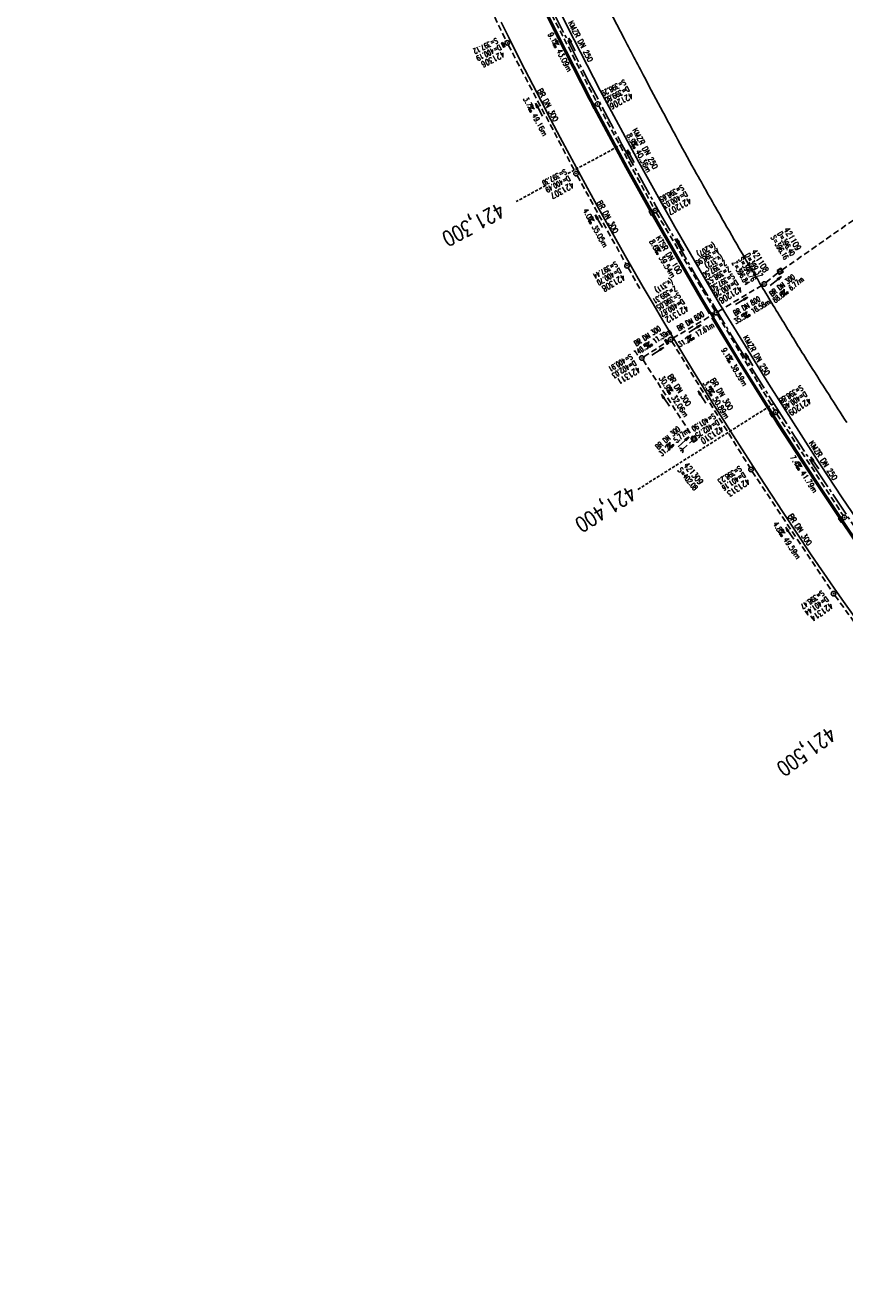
# Model space of a CAD drawing. Extents: x 450316 to 454644, y 428795 to 436505.
# Tile 215 of 256: x 450889 to 451162, y 434903 to 435325. Entities that reach past the tile are written whole.
import ezdxf
from ezdxf.enums import TextEntityAlignment as Align

# ---------------------------------------------------------------- set-up
doc = ezdxf.new("R2010")
doc.units = 0
doc.header["$LTSCALE"] = 2
doc.header["$MEASUREMENT"] = 0
for name, pattern in [('ACHSE', [5.5, 4, -0.5, 0.5, -0.5]), ('GESTRICH-X2', [1.5, 1, -0.5]), ('GESTRICHELT', [0.75, 0.5, -0.25])]:
    doc.linetypes.add(name, pattern=pattern)
doc.layers.get('0').update_dxf_attribs({"linetype": 'CONTINUOUS'})
for name, color, linetype in [('ACHSETOP', 1, 'ACHSE'), ('FBR', 8, 'CONTINUOUS'), ('HEKTOM', 1, 'GESTRICHELT'), ('KANAL', 7, 'GESTRICH-X2'), ('PFEIL', 7, 'CONTINUOUS'), ('RINNE', 8, 'CONTINUOUS'), ('SCHACHTNR', 6, 'CONTINUOUS'), ('SCHSYMBOL', 7, 'CONTINUOUS'), ('TEXTO', 4, 'CONTINUOUS'), ('TEXTU', 4, 'CONTINUOUS')]:
    doc.layers.add(name, color=color, linetype=linetype)
doc.styles.add('ROMANS', font='romans.shx', dxfattribs={"width": 0.8})

# ---------------------------------------------------------------- blocks, each defined once
blk = doc.blocks.new('GST')
at = {"color": 0}
blk.add_circle((0, 0), 0.75, dxfattribs=at)
blk.add_point((0, 0), dxfattribs=at)
blk = doc.blocks.new('10')
blk.add_blockref('GST', (0, 0))
blk = doc.blocks.new('PROM')
blk.add_line((1.57, 1.82), (0.02, 0.02))
for centre, radius in [((0.32, 1.51), 0.317), ((0.94, 0.29), 0.283), ((1.64, 0.29), 0.283)]:
    blk.add_circle(centre, radius)
blk.add_arc((0.99, 2.68), 1.03, 239.1414, 303.3549)
blk = doc.blocks.new('PFEIL2')
at = {"color": 0}
for p, q in [((0.88, 0), (-2.4, -0.01)), ((0.88, -0.27), (0.88, 0.28)), ((0.88, 0.28), (2.43, 0.01)), ((0.91, 0.27), (0.88, 0.26)), ((0.97, 0.26), (0.88, 0.25)), ((1.02, 0.25), (0.88, 0.23)), ((1.07, 0.24), (0.88, 0.21)), ((1.13, 0.23), (0.88, 0.19)), ((1.18, 0.22), (0.88, 0.17)), ((1.24, 0.21), (0.88, 0.15)), ((1.29, 0.21), (0.88, 0.14)), ((1.34, 0.2), (0.88, 0.12)), ((1.4, 0.19), (0.88, 0.1)), ((1.45, 0.18), (0.88, 0.08)), ((1.51, 0.17), (0.88, 0.06)), ((1.56, 0.16), (0.88, 0.04)), ((1.61, 0.15), (0.88, 0.02)), ((1.67, 0.14), (0.88, 0.01)), ((1.72, 0.13), (0.88, -0.01)), ((1.78, 0.12), (0.88, -0.03)), ((1.83, 0.11), (0.88, -0.05)), ((1.88, 0.1), (0.88, -0.07)), ((1.94, 0.09), (0.88, -0.09)), ((2.05, 0.08), (0.88, -0.12)), ((1.99, 0.08), (0.88, -0.11)), ((2.1, 0.07), (0.88, -0.14)), ((2.15, 0.06), (0.88, -0.16)), ((2.21, 0.05), (0.88, -0.18)), ((2.26, 0.04), (0.88, -0.2)), ((2.32, 0.03), (0.88, -0.22)), ((2.37, 0.02), (0.88, -0.23)), ((2.42, 0.01), (0.88, -0.25)), ((2.43, 0.01), (0.88, -0.27))]:
    blk.add_line(p, q, dxfattribs=at)
blk = doc.blocks.new('20')
blk.add_lwpolyline([(-0.75, -0.75), (0.75, -0.75), (0.75, 0.75), (-0.75, 0.75)], close=True)
blk.add_circle((0, 0), 0.676)
blk.add_point((0, 0))
blk = doc.blocks.new('17')
blk.add_lwpolyline([(-0.76, -1.22), (0.75, -1.22), (0.75, -1.8), (-0.76, -1.8)], close=True)
blk.add_blockref('GST', (0, 0))
blk = doc.blocks.new('42')
at = {"color": 0}
blk.add_arc((-0.02, -0.31), 0.91, 12.5363, 167.4637, dxfattribs=at)
blk.add_point((0, 0), dxfattribs=at)

msp = doc.modelspace()

# ---------------------------------------------------------------- linework, layer by layer
at = {"layer": 'ACHSETOP'}
msp.add_lwpolyline([(451064.6, 435329.28), (451075.93, 435307), (451087.64, 435284.91), (451099.71, 435263.02), (451112.16, 435241.34), (451124.97, 435219.87), (451138.15, 435198.62), (451151.68, 435177.61), (451165.57, 435156.82), (451179.82, 435136.27), (451194.4, 435115.97), (451209.33, 435095.92), (451224.6, 435076.12), (451240.2, 435056.59), (451256.13, 435037.32), (451271.77, 435019.04)], dxfattribs=at)
at = {"layer": 'FBR', "flags": 128}
for points in [[(450931.02, 435664.25, 0), (450939.29, 435645.95, 0.000057)], [(451603.01, 434662.96, 0.000001), (451617.47, 434646.37, 0.000004)], [(451083.23, 435330.08, 0.002244), (451088.05, 435320.72, 0.001556), (451095.1, 435307.27, 0.00127), (451101.23, 435295.75, 0.001564), (451106.26, 435286.41, 0.003278), (451112.49, 435275.11, 0.002481), (451120.91, 435260.26, 0.002195), (451127.51, 435248.86, 0.002428), (451133.57, 435238.61, 0.002693), (451141.45, 435225.59, 0.002824), (451149.1, 435213.27, 0.001554), (451156.55, 435201.49, 0.001985), (451162.45, 435192.32, 0.001387)], [(451702.59, 434548.49, -0.000002), (451714.33, 434534.99, -0.000013)]]:
    msp.add_lwpolyline(points, format="xyb", dxfattribs=at)
at = {"layer": 'FBR'}
msp.add_lwpolyline([(451391.08, 434880.04), (451339.65, 434939.24), (451278.32, 435009.72), (451262.84, 435027.44), (451243.77, 435049.71), (451227.26, 435069.7), (451210.41, 435090.87), (451196.59, 435109.3), (451179.96, 435132.35), (451167.66, 435149.96), (451152.11, 435173.16), (451139.95, 435191.86), (451126.8, 435212.87), (451114.12, 435233.93), (451101.64, 435255.44), (451089.37, 435277.4), (451077.2, 435300.22), (451066.25, 435321.45), (451054.41, 435345.4)], dxfattribs=at)
at = {"layer": 'FBR', "flags": 128}
for points in [[(451058.4, 435346.64), (451069.5, 435324.06), (451080.4, 435302.85), (451093.24, 435278.96), (451105.22, 435257.47), (451120.15, 435231.81), (451136.5, 435205.09), (451151.35, 435181.83), (451160.89, 435167.29), (451173.74, 435148.45), (451192.35, 435122.02), (451206.75, 435102.5), (451222.06, 435082.26), (451236.57, 435063.73), (451251.47, 435045.22), (451267.3, 435026.29), (451282.53, 435008.65), (451313.58, 434972.9), (451361.01, 434918.41), (451376.12, 434900.99)], [(451165.55, 435126.88), (451160.81, 435133.56), (451158.28, 435137.17), (451155.77, 435140.78), (451153.08, 435144.7), (451150.42, 435148.64), (451145.84, 435155.51), (451141.28, 435162.39), (451133.33, 435174.53), (451127.7, 435183.25), (451124.51, 435188.26), (451121.35, 435193.28), (451117.82, 435198.93), (451114.32, 435204.6), (451111.09, 435209.88), (451107.88, 435215.17), (451104.55, 435220.73), (451101.23, 435226.3), (451097.97, 435231.83), (451094.73, 435237.38), (451091.72, 435242.59), (451088.73, 435247.8), (451085.59, 435253.36), (451082.47, 435258.93), (451079.32, 435264.62), (451076.2, 435270.32), (451073.19, 435275.87), (451070.21, 435281.42), (451067.1, 435287.25), (451064.02, 435293.09), (451060.96, 435298.93), (451057.93, 435304.77), (451055.34, 435309.82), (451052.76, 435314.88), (451050.07, 435320.24), (451047.4, 435325.61)]]:
    msp.add_lwpolyline(points, dxfattribs=at)
at = {"layer": 'HEKTOM'}
for p, q in [((451087.62, 435284.91), (451069.62, 435275.17)), ((451062.32, 435271.22), (451052.44, 435265.88)), ((451138.16, 435198.62), (451092.57, 435169.81))]:
    msp.add_line(p, q, dxfattribs=at)
at = {"layer": 'KANAL'}
for p, q in [((451028.28, 435362.37), (451049.12, 435319.38)), ((451060.19, 435336), (451079.22, 435299.03)), ((451049.81, 435318.03), (451072, 435275.84)), ((451079.91, 435297.69), (451098.34, 435263.47)), ((451140.88, 435243.06), (451209.72, 435291.25)), ((451072.72, 435274.53), (451088.94, 435245.16)), ((451099.06, 435262.19), (451118.62, 435229.56)), ((451089.67, 435243.85), (451093.81, 435236.6)), ((451135.53, 435238.91), (451139.66, 435242.19)), ((451119.66, 435229.28), (451134.31, 435238.06)), ((451104.5, 435220.34), (451118.37, 435228.53)), ((451119.41, 435228.25), (451138.41, 435196.41)), ((451094.91, 435214.19), (451103.22, 435219.56)), ((451104.25, 435219.31), (451130.19, 435177.31)), ((451094.66, 435213.16), (451111.22, 435187.47)), ((451139.19, 435195.12), (451161.22, 435161.41)), ((451107.88, 435183.5), (451111.06, 435186.34)), ((451131, 435176.03), (451157.62, 435136)), ((451158.5, 435134.78), (451187.62, 435094.53))]:
    msp.add_line(p, q, dxfattribs=at)
at = {"layer": 'RINNE'}
for p, q in [((451064.69, 435323.49), (451065.37, 435323.23)), ((451065.33, 435322.18), (451066.02, 435321.92)), ((451065.99, 435320.86), (451066.69, 435320.6)), ((451066.68, 435319.54), (451067.37, 435319.27)), ((451067.36, 435318.21), (451068.06, 435317.95)), ((451068.04, 435316.89), (451068.74, 435316.63)), ((451068.73, 435315.56), (451069.42, 435315.3)), ((451069.41, 435314.24), (451070.11, 435313.98)), ((451070.09, 435312.91), (451070.79, 435312.65)), ((451070.77, 435311.59), (451071.47, 435311.33)), ((451071.46, 435310.26), (451072.16, 435310)), ((451072.14, 435308.94), (451072.84, 435308.68)), ((451072.82, 435307.61), (451073.52, 435307.35)), ((451073.51, 435306.29), (451074.2, 435306.03)), ((451074.19, 435304.96), (451074.89, 435304.7)), ((451074.87, 435303.64), (451075.57, 435303.38)), ((451075.56, 435302.32), (451076.25, 435302.05)), ((451076.24, 435300.99), (451076.94, 435300.73)), ((451076.85, 435299.82), (451077.52, 435299.61)), ((451077.51, 435298.57), (451078.04, 435298.41)), ((451078.83, 435297.12), (451078.85, 435297.12)), ((451078.84, 435296.07), (451079.52, 435295.87)), ((451079.51, 435294.83), (451080.19, 435294.62)), ((451080.17, 435293.58), (451080.85, 435293.37)), ((451080.84, 435292.33), (451081.52, 435292.12)), ((451081.5, 435291.08), (451082.18, 435290.88)), ((451082.17, 435289.83), (451082.85, 435289.63)), ((451082.83, 435288.59), (451083.51, 435288.38)), ((451083.5, 435287.34), (451084.18, 435287.13)), ((451084.17, 435286.09), (451084.84, 435285.88)), ((451084.83, 435284.84), (451085.51, 435284.64)), ((451085.5, 435283.59), (451086.17, 435283.39)), ((451086.16, 435282.35), (451086.84, 435282.14)), ((451086.83, 435281.1), (451087.5, 435280.89)), ((451087.49, 435279.85), (451088.17, 435279.64)), ((451088.16, 435278.6), (451088.83, 435278.4)), ((451088.82, 435277.35), (451089.51, 435277.15)), ((451089.52, 435276.1), (451090.21, 435275.89)), ((451090.22, 435274.84), (451090.91, 435274.63)), ((451090.93, 435273.58), (451091.62, 435273.37)), ((451091.63, 435272.32), (451092.32, 435272.11)), ((451092.34, 435271.06), (451093.03, 435270.85)), ((451093.04, 435269.8), (451093.73, 435269.59)), ((451093.75, 435268.54), (451094.44, 435268.33)), ((451094.45, 435267.28), (451095.14, 435267.07)), ((451095.15, 435266.02), (451095.84, 435265.81)), ((451095.86, 435264.76), (451096.55, 435264.55)), ((451096.56, 435263.5), (451097.25, 435263.29)), ((451097.97, 435260.98), (451098.66, 435260.77)), ((451098.67, 435259.72), (451099.36, 435259.51)), ((451099.38, 435258.46), (451100.07, 435258.25)), ((451100.08, 435257.2), (451100.77, 435256.99)), ((451100.79, 435255.94), (451101.48, 435255.73)), ((451101.5, 435254.67), (451102.21, 435254.46)), ((451102.24, 435253.4), (451102.94, 435253.19)), ((451102.98, 435252.13), (451103.68, 435251.92)), ((451103.71, 435250.87), (451104.42, 435250.65)), ((451104.45, 435249.6), (451105.15, 435249.38)), ((451105.19, 435248.33), (451105.89, 435248.11)), ((451105.92, 435247.06), (451106.63, 435246.84)), ((451106.66, 435245.79), (451107.36, 435245.57)), ((451107.4, 435244.52), (451108.1, 435244.3)), ((451108.13, 435243.25), (451108.84, 435243.03)), ((451108.87, 435241.98), (451109.57, 435241.76)), ((451109.61, 435240.71), (451110.31, 435240.49)), ((451110.34, 435239.44), (451111.05, 435239.22)), ((451111.08, 435238.17), (451111.78, 435237.95)), ((451111.82, 435236.9), (451112.52, 435236.68)), ((451112.55, 435235.63), (451113.26, 435235.41)), ((451113.29, 435234.36), (451113.99, 435234.15)), ((451114.04, 435233.08), (451114.76, 435232.87)), ((451114.81, 435231.8), (451115.53, 435231.59)), ((451115.59, 435230.52), (451116.3, 435230.31)), ((451116.36, 435229.24), (451117.07, 435229.03)), ((451117.9, 435226.68), (451118.61, 435226.46)), ((451118.67, 435225.4), (451119.39, 435225.18)), ((451119.44, 435224.12), (451120.16, 435223.9)), ((451120.21, 435222.84), (451120.93, 435222.62)), ((451120.99, 435221.56), (451121.7, 435221.34)), ((451121.76, 435220.28), (451122.47, 435220.06)), ((451122.53, 435219), (451123.24, 435218.78)), ((451123.3, 435217.72), (451124.01, 435217.5)), ((451124.07, 435216.44), (451124.79, 435216.22)), ((451124.84, 435215.16), (451125.56, 435214.94)), ((451125.61, 435213.88), (451126.33, 435213.66)), ((451126.39, 435212.6), (451127.11, 435212.38)), ((451127.19, 435211.31), (451127.92, 435211.09)), ((451128, 435210.02), (451128.73, 435209.79)), ((451128.81, 435208.73), (451129.54, 435208.5)), ((451129.62, 435207.43), (451130.34, 435207.21)), ((451130.42, 435206.14), (451131.15, 435205.92)), ((451131.23, 435204.85), (451131.96, 435204.63)), ((451132.04, 435203.56), (451132.77, 435203.34)), ((451132.85, 435202.27), (451133.57, 435202.05)), ((451133.65, 435200.98), (451134.38, 435200.76)), ((451134.46, 435199.69), (451135.19, 435199.46)), ((451135.27, 435198.39), (451136, 435198.17)), ((451136.08, 435197.1), (451136.8, 435196.88)), ((451136.88, 435195.81), (451137.26, 435195.7)), ((451138.04, 435194.41), (451138.42, 435194.3)), ((451138.5, 435193.23), (451139.23, 435193.01)), ((451139.27, 435191.99), (451139.95, 435191.85)), ((451140.03, 435190.81), (451140.72, 435190.67)), ((451140.79, 435189.64), (451141.48, 435189.5)), ((451141.56, 435188.46), (451142.25, 435188.32)), ((451142.33, 435187.28), (451143.01, 435187.14)), ((451143.09, 435186.11), (451143.78, 435185.97)), ((451143.86, 435184.93), (451144.54, 435184.79)), ((451144.62, 435183.76), (451145.31, 435183.61)), ((451145.39, 435182.58), (451146.08, 435182.44)), ((451146.15, 435181.4), (451146.84, 435181.26)), ((451146.92, 435180.23), (451147.61, 435180.09)), ((451147.68, 435179.05), (451148.37, 435178.91)), ((451148.45, 435177.87), (451149.14, 435177.73)), ((451149.22, 435176.7), (451149.9, 435176.56)), ((451149.98, 435175.52), (451150.67, 435175.38)), ((451150.75, 435174.34), (451151.43, 435174.2)), ((451151.51, 435173.17), (451152.2, 435173.03)), ((451152.3, 435171.99), (451152.99, 435171.84)), ((451153.09, 435170.8), (451153.79, 435170.66)), ((451153.88, 435169.62), (451154.58, 435169.48)), ((451154.67, 435168.44), (451155.37, 435168.3)), ((451155.47, 435167.26), (451156.16, 435167.12)), ((451156.26, 435166.08), (451156.95, 435165.93)), ((451157.05, 435164.89), (451157.75, 435164.75)), ((451157.84, 435163.71), (451158.54, 435163.57)), ((451158.63, 435162.53), (451159.33, 435162.39)), ((451159.43, 435161.35), (451160.12, 435161.21)), ((451161.01, 435158.99), (451161.71, 435158.84))]:
    msp.add_line(p, q, dxfattribs=at)
for points in [[(451009.3, 435444.01), (451016.33, 435428.55), (451022.73, 435414.45), (451032.52, 435392.75), (451044.13, 435367.17), (451054.41, 435345.4), (451066.25, 435321.45), (451077.2, 435300.22)], [(451058.83, 435335.33), (451065.81, 435321.22), (451076.76, 435299.99), (451077.7, 435298.22)], [(451077.2, 435300.22), (451089.37, 435277.4), (451101.64, 435255.44), (451114.12, 435233.93), (451126.8, 435212.87), (451139.95, 435191.86)], [(451078.4, 435296.9), (451088.93, 435277.16), (451096.99, 435262.73)], [(451097.72, 435261.42), (451101.21, 435255.19), (451113.69, 435233.67), (451116.82, 435228.47)], [(451117.6, 435227.19), (451126.38, 435212.61), (451137.04, 435195.56)], [(451137.84, 435194.29), (451139.53, 435191.59), (451151.7, 435172.88), (451159.95, 435160.56)], [(451139.95, 435191.86), (451152.11, 435173.16), (451167.66, 435149.96), (451179.96, 435132.35), (451196.59, 435109.3), (451210.41, 435090.87)], [(451160.79, 435159.31), (451167.24, 435149.68), (451179.55, 435132.06), (451184.11, 435125.74)]]:
    msp.add_lwpolyline(points, dxfattribs=at)
at = {"layer": 'RINNE', "flags": 128}
msp.add_lwpolyline([(451140.32, 435241.96), (451140.99, 435242.4)], dxfattribs=at)

# ---------------------------------------------------------------- block references
at = {"layer": 'PFEIL'}
for p, rotation in [((451071.01, 435318.13), 117.2246), ((451060.02, 435296.47), 117.7352), ((451090.58, 435280.99), 118.2808), ((451079.95, 435259.35), 118.9308), ((451107.01, 435251.48), 120.9305), ((451138.87, 435239.44), 38.4247), ((451127.49, 435232.81), 30.8754), ((451111.93, 435223.57), 30.54520000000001), ((451099.59, 435216.03), 32.7358), ((451129.94, 435213.28), 120.8189), ((451102.1, 435199.78), 122.794), ((451114.25, 435200.83), 121.7046), ((451108.11, 435185.88), 41.8506), ((451151.78, 435178.86), 123.1345), ((451143.48, 435155.46), 123.6304999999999)]:
    msp.add_blockref('PFEIL2', p, dxfattribs=dict(at, rotation=rotation))
at = {"layer": 'SCHSYMBOL'}
for name, p, rotation in [('17', (451049.47, 435318.69), 296.5636), ('17', (451079.57, 435298.36), 297.7939), ('10', (451072.35, 435275.17), 298.4527), ('17', (451098.69, 435262.82), 299.3628), ('10', (451089.3, 435244.5), 299.7995), ('20', (451140.26, 435242.65), 300.865), ('10', (451134.95, 435238.44), 300.9001), ('17', (451119.01, 435228.9), 300.8997), ('17', (451103.84, 435219.96), 300.8956000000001), ('10', (451094.26, 435213.79), 300.9095), ('17', (451138.78, 435195.77), 302.3998), ('20', (451111.63, 435186.84), 302.1322000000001), ('42', (451107.33, 435182.99), 302.1692), ('10', (451130.59, 435176.66), 302.8511), ('17', (451161.62, 435160.77), 304.0241), ('10', (451158.05, 435135.37), 304.7563)]:
    msp.add_blockref(name, p, dxfattribs=dict(at, rotation=rotation))
at = {"layer": 'TEXTU'}
for p, rotation in [((451064.42, 435318.73), 297.2246), ((451056.2, 435297.28), 297.7352), ((451090.65, 435285.14), 298.2808), ((451076.11, 435260.09), 298.9308), ((451098.33, 435249.8), 300.9305), ((451141.57, 435234.28), 38.4247), ((451128.73, 435226.89), 30.8754), ((451110.11, 435219.22), 30.54520000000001), ((451096.25, 435216.96), 32.7358), ((451122.26, 435213.73), 300.8189), ((451102.35, 435203.26), 302.794), ((451116.15, 435202.76), 301.7046), ((451103.59, 435183.41), 41.8506), ((451145.26, 435178.01), 303.1345), ((451139.6, 435155.88), 303.6305)]:
    msp.add_blockref('PROM', p, dxfattribs=dict(at, rotation=rotation))

# ---------------------------------------------------------------- texts
at = {"layer": 'HEKTOM', "style": 'ROMANS', "width": 0.8}
for s, rotation, p in [('421,300', 208.4031, (451046.88, 435265.69)), ('421,400', 212.2929, (451090.36, 435171.6)), ('421,500', 216.1826, (451156.59, 435091.41))]:
    msp.add_text(s, height=5, rotation=rotation, dxfattribs=at).set_placement(p)
at = {"layer": 'SCHACHTNR', "style": 'ROMANS'}
for s, height, rotation, width, p in [('S=397.12', 1.8, 206.5636, 0.6, (451045.81, 435320.44)), ('D=400.19', 1.8, 206.5636, 0.6, (451046.91, 435318.19)), ('421306', 2, 206.5636, 0.7, (451048.03, 435315.97)), ('S=398.29', 1.8, 207.7939, 0.6, (451088.37, 435306.59)), ('D=399.80', 1.8, 207.7939, 0.6, (451089.56, 435304.37)), ('421206', 2, 207.7939, 0.7, (451090.72, 435302.18)), ('S=397.30', 1.8, 208.4527, 0.6, (451068.62, 435276.78)), ('D=400.49', 1.8, 208.4527, 0.6, (451069.81, 435274.59)), ('421307', 2, 208.4527, 0.7, (451071, 435272.41)), ('S=398.65', 1.8, 209.3628, 0.6, (451107.61, 435271.54)), ('D=400.03', 1.8, 209.3628, 0.6, (451108.82, 435269.39)), ('421207', 2, 209.3628, 0.7, (451110.04, 435267.2)), ('S=396.16', 1.8, 300.865, 0.6, (451137.11, 435253.95)), ('D=396.40', 1.8, 300.865, 0.6, (451139.24, 435255.23)), ('421109', 2, 300.865, 0.7, (451141.39, 435256.51)), ('(n.207)', 1.8, 210.8997, 0.6, (451118.12, 435252.25)), ('A=398.99', 1.8, 210.8997, 0.6, (451119.3, 435250.38)), ('Z=397.50', 1.8, 210.8997, 0.6, (451121.8, 435246.4)), ('(v.312)', 1.8, 210.8997, 0.6, (451120.61, 435248.27)), ('Z=396.84', 1.8, 300.9001, 0.6, (451124.17, 435245.39)), ('S=396.76', 1.8, 300.9001, 0.6, (451126.29, 435246.67)), ('D=399.37', 1.8, 300.9001, 0.6, (451128.45, 435247.96)), ('421108', 2, 300.9001, 0.7, (451130.58, 435249.24)), ('S=397.44', 1.8, 209.7995, 0.6, (451085.53, 435246.03)), ('D=400.70', 1.8, 209.7995, 0.6, (451086.78, 435243.88)), ('Z=398.53', 1.8, 210.8997, 0.6, (451123.08, 435244.28)), ('S=397.50', 1.8, 210.8997, 0.6, (451124.46, 435242.08)), ('421308', 2, 209.7995, 0.7, (451088.03, 435241.69)), ('Z=399.31', 1.8, 210.8956, 0.6, (451105.24, 435237.83)), ('(v.311)', 1.8, 210.8956, 0.6, (451103.96, 435240.18)), ('D=400.26', 1.8, 210.8997, 0.6, (451125.64, 435239.96)), ('421208', 2, 210.8997, 0.7, (451126.92, 435237.84)), ('S=398.05', 1.8, 210.8956, 0.6, (451106.52, 435235.68)), ('D=400.87', 1.8, 210.8956, 0.6, (451107.8, 435233.55)), ('421312', 2, 210.8956, 0.7, (451109.08, 435231.4)), ('S=400.91', 1.8, 210.9095, 0.6, (451090.47, 435215.25)), ('D=402.03', 1.8, 210.9095, 0.6, (451091.75, 435213.12)), ('421311', 2, 210.9095, 0.7, (451093.03, 435210.97)), ('S=398.88', 1.8, 212.3998, 0.6, (451147.2, 435204.84)), ('D=400.48', 1.8, 212.3998, 0.6, (451148.54, 435202.75)), ('421209', 2, 212.3998, 0.7, (451149.89, 435200.63)), ('S=401.90', 1.8, 212.1322, 0.6, (451118.07, 435195.47)), ('D=402.75', 1.8, 212.1322, 0.6, (451119.38, 435193.34)), ('421310', 2, 212.1322, 0.7, (451120.73, 435191.25)), ('421309', 2, 308.9349, 0.7, (451108.04, 435177.97)), ('S=402.08', 1.8, 308.9349, 0.6, (451106.09, 435176.42)), ('S=398.23', 1.8, 212.8511, 0.6, (451126.75, 435178)), ('D=401.16', 1.8, 212.8511, 0.6, (451128.09, 435175.91)), ('421313', 2, 212.8511, 0.7, (451129.47, 435173.78)), ('S=398.47', 1.8, 214.7563, 0.6, (451154.16, 435136.56)), ('D=401.44', 1.8, 214.7563, 0.6, (451155.59, 435134.53)), ('421314', 2, 214.7563, 0.7, (451157.03, 435132.47))]:
    msp.add_text(s, height=height, rotation=rotation, dxfattribs=dict(at, width=width)).set_placement(p)
at = {"layer": 'TEXTO', "style": 'ROMANS'}
for s, rotation, width, p in [('KMZR DN 250', 297.2246, 0.75, (451073.05, 435318.79)), ('BR DN 300', 297.7352, 0.75, (451062.17, 435297.61)), ('KMZR DN 250', 298.2808, 0.75, (451094.56, 435283.09)), ('BR DN 300', 298.9308, 0.75, (451082.1, 435260.4)), ('KTSR DN 100', 300.9305, 0.75, (451102.5, 435247.65)), ('BR DN 300', 38.4247, 0.6, (451141.5, 435237.29)), ('BR DN 800', 30.8754, 0.6, (451129.62, 435230.34)), ('BR DN 800', 30.5452, 0.6, (451110.91, 435225.28)), ('BR DN 300', 32.7358, 0.6, (451096.58, 435220.38)), ('KMZR DN 250', 300.8189, 0.75, (451131.63, 435214.23)), ('BR DN 300', 302.794, 0.75, (451105.98, 435202.61)), ('BR DN 300', 301.7046, 0.75, (451120.04, 435201.33)), ('BR DN 300', 41.8506, 0.6, (451103.45, 435186.51)), ('KMZR DN 250', 303.1345, 0.75, (451153.85, 435179.19)), ('BR DN 300', 303.6305, 0.75, (451146.15, 435156.18))]:
    msp.add_text(s, height=1.8, rotation=rotation, dxfattribs=dict(at, width=width)).set_placement(p, align=Align.CENTER)
at = {"layer": 'TEXTU', "style": 'ROMANS'}
for s, rotation, width, p in [('9.1', 297.2246, 0.75, (451062.93, 435321.58)), ('43.09m', 297.2246, 0.75, (451065.8, 435316.05)), ('3.7', 297.7352, 0.75, (451054.69, 435300.13)), ('49.16m', 297.7352, 0.75, (451057.59, 435294.62)), ('8.9', 298.2808, 0.75, (451089.11, 435287.99)), ('40.36m', 298.2808, 0.75, (451092.08, 435282.49)), ('4.0', 298.9308, 0.75, (451074.56, 435262.91)), ('35.05m', 298.9308, 0.75, (451077.56, 435257.47)), ('8.6', 300.9305, 0.75, (451096.68, 435252.56)), ('39.54m', 300.9305, 0.75, (451099.87, 435247.21)), ('6.77m', 38.4247, 0.6, (451143.91, 435236.14)), ('88.6', 38.4247, 0.6, (451138.69, 435232.02)), ('18.58m', 30.8754, 0.6, (451131.31, 435228.43)), ('35.5', 30.8754, 0.6, (451125.59, 435225)), ('11.39m', 32.7358, 0.6, (451098.57, 435218.46)), ('17.61m', 30.5452, 0.6, (451112.68, 435220.75)), ('140.5', 32.7358, 0.6, (451092.26, 435214.4)), ('31.2', 30.5452, 0.6, (451106.97, 435217.35)), ('9.1', 300.8189, 0.75, (451120.6, 435216.51)), ('38.59m', 300.8189, 0.75, (451123.79, 435211.16)), ('30.9', 302.794, 0.75, (451099.87, 435207.1)), ('3.5', 301.7046, 0.75, (451114.46, 435205.49)), ('32.06m', 302.794, 0.75, (451103.97, 435200.72)), ('50.89m', 301.7046, 0.75, (451117.71, 435200.21)), ('5.77m', 41.8506, 0.6, (451105.83, 435185.42)), ('31.2', 41.8506, 0.6, (451100.87, 435180.98)), ('7.4', 303.1345, 0.75, (451143.5, 435180.7)), ('41.79m', 303.1345, 0.75, (451146.91, 435175.48)), ('4.8', 303.6305, 0.75, (451137.81, 435158.56)), ('49.59m', 303.6305, 0.75, (451141.25, 435153.38))]:
    msp.add_text(s, height=1.8, rotation=rotation, dxfattribs=dict(at, width=width)).set_placement(p)

doc.saveas('drawing.dxf')
